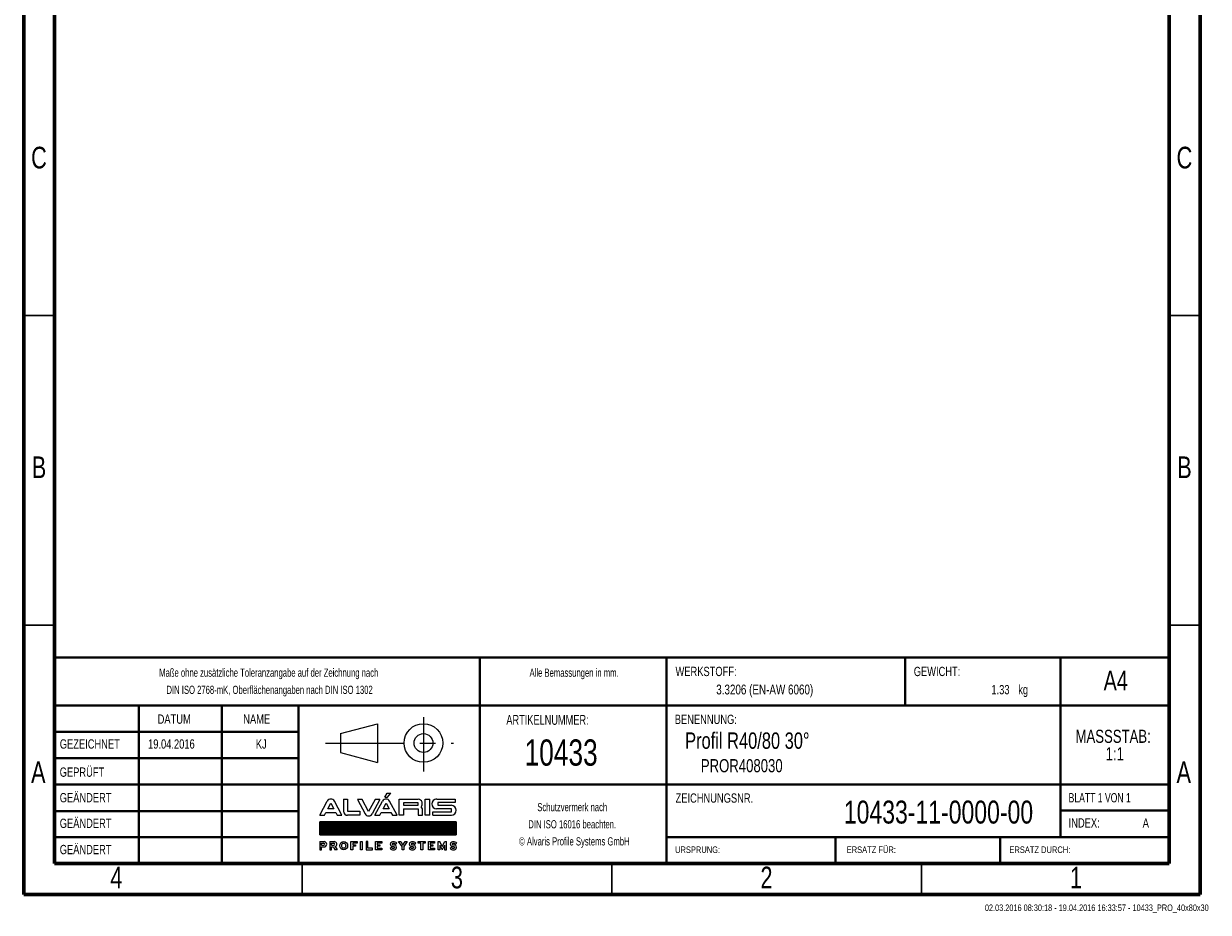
# Model space of a CAD drawing. Header units: millimetres. Extents: x 15 to 206, y 2 to 292.
# Tile 1 of 2: x 15 to 206, y 2 to 146. Entities that reach past the tile are written whole.
import ezdxf

# ---------------------------------------------------------------- set-up
doc = ezdxf.new("R2010")
doc.units = ezdxf.units.MM
doc.header["$PDSIZE"] = -1
doc.linetypes.add('CENTERX2', pattern=[20.32, 12.7, -2.54, 2.54, -2.54])
doc.layers.add('FORMAT', color=7, linetype='Continuous')
doc.layers.add('SLD-0', color=179, linetype='Continuous')
doc.styles.add('SLDTEXTSTYLE0', font='TXT', dxfattribs={"width": 0.75})
doc.styles.add('SLDTEXTSTYLE1', font='TXT', dxfattribs={"width": 0.692308})
doc.styles.add('SLDTEXTSTYLE2', font='TXT', dxfattribs={"width": 0.7})

# ---------------------------------------------------------------- blocks, each defined once
blk = doc.blocks.new('Block2')
at = {"color": 7, "linetype": 'CENTERX2', "lineweight": 0}
for p, q in [((289.49, 33.46), (289.49, 24.67)), ((273.66, 29.29), (294.36, 29.29))]:
    blk.add_line(p, q, dxfattribs=at)
at = {"color": 7, "linetype": 'Continuous', "lineweight": 0}
for p, q in [((276.07, 30.81), (282.06, 32.4)), ((276.07, 30.81), (276.07, 27.78)), ((282.06, 32.4), (282.06, 26.16)), ((276.07, 27.78), (282.06, 26.16))]:
    blk.add_line(p, q, dxfattribs=at)
for radius in [3.12, 1.52]:
    blk.add_circle((289.49, 29.29), radius, dxfattribs=at)
blk.add_attdef('AUTOATTR7', (0, 0), '', height=1, dxfattribs=at)
blk = doc.blocks.new('ALVARIS-LOGO_BL1')
at = {"layer": 'SLD-0', "color": 2, "linetype": 'Continuous'}
for p, q in [((-18.5, 130.5), (-6, 152.4)), ((-18.5, 130.5), (-2.9, 130.5)), ((-6, 152.4), (14.6, 152.4)), ((-2.9, 130.5), (14.6, 152.4)), ((-368.6, 33.5), (-327.7, 110.4)), ((-325.1, 67.6), (-308.8, 98.1)), ((-292.6, 67.6), (-325.1, 67.6)), ((-308.8, 98.1), (-292.6, 67.6)), ((-249, 33.5), (-289.9, 110.4)), ((-239.9, 121.2), (-218.3, 121.2)), ((-239.9, 121.2), (-239.9, 55)), ((-218.3, 121.2), (-218.3, 55)), ((-139.8, 117.8), (-165.3, 117.8)), ((-165.3, 117.8), (-124.3, 40.9)), ((-105.4, 53.2), (-139.8, 117.8)), ((-71, 117.8), (-105.4, 53.2)), ((-45.6, 117.8), (-86.5, 40.9)), ((-71.1, 33.5), (-30.2, 110.4)), ((-45.6, 117.8), (-71, 117.8)), ((-27.6, 67.6), (-11.3, 98.1)), ((4.9, 67.6), (-27.6, 67.6)), ((-11.3, 98.1), (4.9, 67.6)), ((48.5, 33.5), (7.6, 110.4)), ((59.3, 33.5), (59.3, 121.2)), ((59.3, 121.2), (161.1, 121.2)), ((82.2, 100.8), (82.2, 88)), ((161.1, 100.8), (82.2, 100.8)), ((82.2, 88), (161.1, 88)), ((82.2, 67.6), (82.2, 33.5)), ((82.2, 67.6), (161.1, 67.6)), ((161.1, 88), (161.1, 100.8)), ((161.1, 67.6), (161.1, 33.5)), ((184, 33.5), (184, 67.6)), ((198.5, 33.5), (198.5, 121.2)), ((198.5, 121.2), (224.9, 121.2)), ((224.9, 33.5), (224.9, 121.2)), ((260.8, 121.2), (359.8, 121.2)), ((341.3, 67.6), (260.8, 67.6)), ((359.8, 102.2), (267.3, 102.2)), ((267.3, 102.2), (267.3, 88)), ((267.3, 88), (340, 88)), ((341.3, 52.7), (341.3, 67.6)), ((359.8, 121.2), (359.8, 102.2)), ((-368.6, 33.5), (-343.2, 33.5)), ((-343.2, 33.5), (-335.2, 48.5)), ((-335.2, 48.5), (-282.4, 48.5)), ((-282.4, 48.5), (-274.4, 33.5)), ((-274.4, 33.5), (-249, 33.5)), ((-218.3, 55), (-151.8, 55)), ((-151.8, 33.5), (-218.3, 33.5)), ((-151.8, 55), (-151.8, 33.5)), ((-71.1, 33.5), (-45.7, 33.5)), ((-45.7, 33.5), (-37.7, 48.5)), ((-37.7, 48.5), (15.1, 48.5)), ((15.1, 48.5), (23.1, 33.5)), ((23.1, 33.5), (48.5, 33.5)), ((82.2, 33.5), (59.3, 33.5)), ((161.1, 33.5), (184, 33.5)), ((224.9, 33.5), (198.5, 33.5)), ((241.1, 33.5), (241.1, 52.7)), ((241.1, 52.7), (341.3, 52.7)), ((241.1, 33.5), (340, 33.5)), ((-368.6, -1.7), (365.4, -1.7)), ((-368.6, -72.5), (-368.6, -1.7)), ((365.4, -1.7), (-368.6, -1.7)), ((-368.6, -1.7), (-368.6, -72.5)), ((-368.6, -71.5), (-298.8, -1.7)), ((-368.6, -67.5), (-302.8, -1.7)), ((-368.6, -63.6), (-306.7, -1.7)), ((-368.6, -59.6), (-310.7, -1.7)), ((-368.6, -55.7), (-314.6, -1.7)), ((-368.6, -51.7), (-318.6, -1.7)), ((-368.6, -47.8), (-322.5, -1.7)), ((-368.6, -43.8), (-326.5, -1.7)), ((-368.6, -39.9), (-330.5, -1.7)), ((-368.6, -35.9), (-334.4, -1.7)), ((-368.6, -31.9), (-338.4, -1.7)), ((-368.6, -28), (-342.3, -1.7)), ((-368.6, -24), (-346.3, -1.7)), ((-368.6, -20.1), (-350.2, -1.7)), ((-368.6, -16.1), (-354.2, -1.7)), ((-368.6, -12.2), (-358.1, -1.7)), ((-368.6, -8.2), (-362.1, -1.7)), ((-368.6, -4.3), (-366, -1.7)), ((-365.7, -72.5), (-294.9, -1.7)), ((-361.7, -72.5), (-290.9, -1.7)), ((-357.8, -72.5), (-287, -1.7)), ((-353.8, -72.5), (-283, -1.7)), ((-349.8, -72.5), (-279.1, -1.7)), ((-345.9, -72.5), (-275.1, -1.7)), ((-341.9, -72.5), (-271.2, -1.7)), ((-338, -72.5), (-267.2, -1.7)), ((-334, -72.5), (-263.2, -1.7)), ((-330.1, -72.5), (-259.3, -1.7)), ((-326.1, -72.5), (-255.3, -1.7)), ((-322.2, -72.5), (-251.4, -1.7)), ((-318.2, -72.5), (-247.4, -1.7)), ((-314.3, -72.5), (-243.5, -1.7)), ((-310.3, -72.5), (-239.5, -1.7)), ((-306.4, -72.5), (-235.6, -1.7)), ((-302.4, -72.5), (-231.6, -1.7)), ((-298.5, -72.5), (-227.7, -1.7)), ((-294.5, -72.5), (-223.7, -1.7)), ((-290.5, -72.5), (-219.8, -1.7)), ((-286.6, -72.5), (-215.8, -1.7)), ((-282.6, -72.5), (-211.8, -1.7)), ((-278.7, -72.5), (-207.9, -1.7)), ((-274.7, -72.5), (-203.9, -1.7)), ((-270.8, -72.5), (-200, -1.7)), ((-266.8, -72.5), (-196, -1.7)), ((-262.9, -72.5), (-192.1, -1.7)), ((-258.9, -72.5), (-188.1, -1.7)), ((-255, -72.5), (-184.2, -1.7)), ((-251, -72.5), (-180.2, -1.7)), ((-247.1, -72.5), (-176.3, -1.7)), ((-243.1, -72.5), (-172.3, -1.7)), ((-239.2, -72.5), (-168.4, -1.7)), ((-235.2, -72.5), (-164.4, -1.7)), ((-231.2, -72.5), (-160.5, -1.7)), ((-227.3, -72.5), (-156.5, -1.7)), ((-223.3, -72.5), (-152.5, -1.7)), ((-219.4, -72.5), (-148.6, -1.7)), ((-215.4, -72.5), (-144.6, -1.7)), ((-211.5, -72.5), (-140.7, -1.7)), ((-207.5, -72.5), (-136.7, -1.7)), ((-203.6, -72.5), (-132.8, -1.7)), ((-199.6, -72.5), (-128.8, -1.7)), ((-195.7, -72.5), (-124.9, -1.7)), ((-191.7, -72.5), (-120.9, -1.7)), ((-187.8, -72.5), (-117, -1.7)), ((-183.8, -72.5), (-113, -1.7)), ((-179.8, -72.5), (-109.1, -1.7)), ((-175.9, -72.5), (-105.1, -1.7)), ((-171.9, -72.5), (-101.2, -1.7)), ((-168, -72.5), (-97.2, -1.7)), ((-164, -72.5), (-93.2, -1.7)), ((-160.1, -72.5), (-89.3, -1.7)), ((-156.1, -72.5), (-85.3, -1.7)), ((-152.2, -72.5), (-81.4, -1.7)), ((-148.2, -72.5), (-77.4, -1.7)), ((-144.3, -72.5), (-73.5, -1.7)), ((-140.3, -72.5), (-69.5, -1.7)), ((-136.4, -72.5), (-65.6, -1.7)), ((-132.4, -72.5), (-61.6, -1.7)), ((-128.5, -72.5), (-57.7, -1.7)), ((-124.5, -72.5), (-53.7, -1.7)), ((-120.5, -72.5), (-49.8, -1.7)), ((-116.6, -72.5), (-45.8, -1.7)), ((-112.6, -72.5), (-41.8, -1.7)), ((-108.7, -72.5), (-37.9, -1.7)), ((-104.7, -72.5), (-33.9, -1.7)), ((-100.8, -72.5), (-30, -1.7)), ((-96.8, -72.5), (-26, -1.7)), ((-92.9, -72.5), (-22.1, -1.7)), ((-88.9, -72.5), (-18.1, -1.7)), ((-85, -72.5), (-14.2, -1.7)), ((-81, -72.5), (-10.2, -1.7)), ((-77.1, -72.5), (-6.3, -1.7)), ((-73.1, -72.5), (-2.3, -1.7)), ((-69.2, -72.5), (1.6, -1.7)), ((-65.2, -72.5), (5.6, -1.7)), ((-61.2, -72.5), (9.5, -1.7)), ((-57.3, -72.5), (13.5, -1.7)), ((-53.3, -72.5), (17.5, -1.7)), ((-49.4, -72.5), (21.4, -1.7)), ((-45.4, -72.5), (25.4, -1.7)), ((-41.5, -72.5), (29.3, -1.7)), ((-37.5, -72.5), (33.3, -1.7)), ((-33.6, -72.5), (37.2, -1.7)), ((-29.6, -72.5), (41.2, -1.7)), ((-25.7, -72.5), (45.1, -1.7)), ((-21.7, -72.5), (49.1, -1.7)), ((-17.8, -72.5), (53, -1.7)), ((-13.8, -72.5), (57, -1.7)), ((-9.8, -72.5), (60.9, -1.7)), ((-5.9, -72.5), (64.9, -1.7)), ((-1.9, -72.5), (68.8, -1.7)), ((2, -72.5), (72.8, -1.7)), ((6, -72.5), (76.8, -1.7)), ((9.9, -72.5), (80.7, -1.7)), ((13.9, -72.5), (84.7, -1.7)), ((17.8, -72.5), (88.6, -1.7)), ((21.8, -72.5), (92.6, -1.7)), ((25.7, -72.5), (96.5, -1.7)), ((29.7, -72.5), (100.5, -1.7)), ((33.6, -72.5), (104.4, -1.7)), ((37.6, -72.5), (108.4, -1.7)), ((41.5, -72.5), (112.3, -1.7)), ((45.5, -72.5), (116.3, -1.7)), ((49.5, -72.5), (120.2, -1.7)), ((53.4, -72.5), (124.2, -1.7)), ((57.4, -72.5), (128.1, -1.7)), ((61.3, -72.5), (132.1, -1.7)), ((65.3, -72.5), (136.1, -1.7)), ((69.2, -72.5), (140, -1.7)), ((73.2, -72.5), (144, -1.7)), ((77.1, -72.5), (147.9, -1.7)), ((81.1, -72.5), (151.9, -1.7)), ((85, -72.5), (155.8, -1.7)), ((89, -72.5), (159.8, -1.7)), ((92.9, -72.5), (163.7, -1.7)), ((96.9, -72.5), (167.7, -1.7)), ((100.8, -72.5), (171.6, -1.7)), ((104.8, -72.5), (175.6, -1.7)), ((108.8, -72.5), (179.5, -1.7)), ((112.7, -72.5), (183.5, -1.7)), ((116.7, -72.5), (187.5, -1.7)), ((120.6, -72.5), (191.4, -1.7)), ((124.6, -72.5), (195.4, -1.7)), ((128.5, -72.5), (199.3, -1.7)), ((132.5, -72.5), (203.3, -1.7)), ((136.4, -72.5), (207.2, -1.7)), ((140.4, -72.5), (211.2, -1.7)), ((144.3, -72.5), (215.1, -1.7)), ((148.3, -72.5), (219.1, -1.7)), ((152.2, -72.5), (223, -1.7)), ((156.2, -72.5), (227, -1.7)), ((160.1, -72.5), (230.9, -1.7)), ((164.1, -72.5), (234.9, -1.7)), ((168.1, -72.5), (238.8, -1.7)), ((172, -72.5), (242.8, -1.7)), ((176, -72.5), (246.8, -1.7)), ((179.9, -72.5), (250.7, -1.7)), ((183.9, -72.5), (254.7, -1.7)), ((187.8, -72.5), (258.6, -1.7)), ((191.8, -72.5), (262.6, -1.7)), ((195.7, -72.5), (266.5, -1.7)), ((199.7, -72.5), (270.5, -1.7)), ((203.6, -72.5), (274.4, -1.7)), ((207.6, -72.5), (278.4, -1.7)), ((211.5, -72.5), (282.3, -1.7)), ((215.5, -72.5), (286.3, -1.7)), ((219.5, -72.5), (290.2, -1.7)), ((223.4, -72.5), (294.2, -1.7)), ((227.4, -72.5), (298.1, -1.7)), ((231.3, -72.5), (302.1, -1.7)), ((235.3, -72.5), (306.1, -1.7)), ((239.2, -72.5), (310, -1.7)), ((243.2, -72.5), (314, -1.7)), ((247.1, -72.5), (317.9, -1.7)), ((251.1, -72.5), (321.9, -1.7)), ((255, -72.5), (325.8, -1.7)), ((259, -72.5), (329.8, -1.7)), ((262.9, -72.5), (333.7, -1.7)), ((266.9, -72.5), (337.7, -1.7)), ((270.8, -72.5), (341.6, -1.7)), ((274.8, -72.5), (345.6, -1.7)), ((278.8, -72.5), (349.5, -1.7)), ((282.7, -72.5), (353.5, -1.7)), ((286.7, -72.5), (357.5, -1.7)), ((290.6, -72.5), (361.4, -1.7)), ((294.6, -72.5), (365.4, -1.7)), ((298.5, -72.5), (365.4, -5.6)), ((302.5, -72.5), (365.4, -9.5)), ((306.4, -72.5), (365.4, -13.5)), ((310.4, -72.5), (365.4, -17.4)), ((314.3, -72.5), (365.4, -21.4)), ((318.3, -72.5), (365.4, -25.3)), ((322.2, -72.5), (365.4, -29.3)), ((326.2, -72.5), (365.4, -33.2)), ((330.1, -72.5), (365.4, -37.2)), ((334.1, -72.5), (365.4, -41.1)), ((338.1, -72.5), (365.4, -45.1)), ((342, -72.5), (365.4, -49.1)), ((346, -72.5), (365.4, -53)), ((349.9, -72.5), (365.4, -57)), ((353.9, -72.5), (365.4, -60.9)), ((365.4, -1.7), (365.4, -72.5)), ((365.4, -72.5), (365.4, -1.7)), ((365.4, -72.5), (-368.6, -72.5)), ((-368.6, -72.5), (365.4, -72.5)), ((-368.6, -108.1), (-368.6, -152.4)), ((-368.6, -108.1), (-345.2, -108.1)), ((-359.4, -127.2), (-359.4, -117.3)), ((-359.4, -117.3), (-346.2, -117.3)), ((-359.4, -127.2), (-346.2, -127.2)), ((-314.5, -108.1), (-314.5, -152.4)), ((-314.5, -108.1), (-291.1, -108.1)), ((-305.3, -127.2), (-305.3, -117.3)), ((-305.3, -117.3), (-292, -117.3)), ((-305.3, -127.2), (-292, -127.2)), ((-200.9, -108.1), (-166.2, -108.1)), ((-200.9, -152.4), (-200.9, -108.1)), ((-166.2, -117.3), (-191.2, -117.3)), ((-191.2, -117.3), (-191.2, -124.8)), ((-191.2, -124.8), (-176.7, -124.8)), ((-176.7, -124.8), (-176.7, -133.5)), ((-166.2, -108.1), (-166.2, -117.3)), ((-149.7, -108.1), (-140, -108.1)), ((-149.7, -152.4), (-149.7, -108.1)), ((-140, -108.1), (-140, -152.4)), ((-119.3, -108.1), (-119.3, -152.4)), ((-109.6, -108.1), (-119.3, -108.1)), ((-109.6, -142.7), (-109.6, -108.1)), ((-68.9, -152.4), (-68.9, -108.1)), ((-68.9, -108.1), (-35, -108.1)), ((-35, -117.3), (-58.9, -117.3)), ((-58.9, -117.3), (-58.9, -124.8)), ((-58.9, -124.8), (-45.3, -124.8)), ((-45.3, -124.8), (-45.3, -132.9)), ((-35, -108.1), (-35, -117.3)), ((27, -126.1), (28.9, -126.1)), ((38.3, -122.2), (45.7, -116.2)), ((55.9, -108.1), (67.4, -108.1)), ((74.5, -135.1), (55.9, -108.1)), ((67.4, -108.1), (79.2, -127.4)), ((79.2, -127.4), (91, -108.1)), ((102.5, -108.1), (83.9, -135.1)), ((91, -108.1), (102.5, -108.1)), ((129.8, -126.1), (131.6, -126.1)), ((141.1, -122.2), (148.4, -116.2)), ((161.8, -117.3), (161.8, -108.1)), ((161.8, -108.1), (199.3, -108.1)), ((175.8, -117.3), (161.8, -117.3)), ((175.8, -152.4), (175.8, -117.3)), ((199.3, -117.3), (185.6, -117.3)), ((185.6, -117.3), (185.6, -152.4)), ((199.3, -108.1), (199.3, -117.3)), ((216.2, -152.4), (216.2, -108.1)), ((216.2, -108.1), (250.1, -108.1)), ((250.1, -117.3), (226.2, -117.3)), ((226.2, -117.3), (226.2, -124.8)), ((226.2, -124.8), (239.8, -124.8)), ((239.8, -124.8), (239.8, -132.9)), ((250.1, -108.1), (250.1, -117.3)), ((268.4, -152.4), (268.4, -108.1)), ((268.4, -108.1), (278, -108.1)), ((291.1, -134.4), (278, -108.1)), ((291.1, -134.4), (304.2, -108.1)), ((304.2, -108.1), (313.8, -108.1)), ((313.8, -152.4), (313.8, -108.1)), ((350, -126.1), (351.9, -126.1)), ((357.8, -72.5), (365.4, -64.9)), ((361.3, -122.2), (368.6, -116.2)), ((361.8, -72.5), (365.4, -68.8)), ((-368.6, -152.4), (-359.4, -152.4)), ((-359.4, -152.4), (-359.4, -136.5)), ((-359.4, -136.5), (-345.2, -136.5)), ((-314.5, -152.4), (-305.3, -152.4)), ((-305.3, -152.4), (-305.3, -136.5)), ((-305.3, -136.5), (-295.3, -136.5)), ((-295.3, -136.5), (-286.5, -152.4)), ((-275, -152.4), (-286.5, -152.4)), ((-284.6, -134.9), (-275, -152.4)), ((-191.2, -152.4), (-200.9, -152.4)), ((-176.7, -133.5), (-191.2, -133.5)), ((-191.2, -133.5), (-191.2, -152.4)), ((-140, -152.4), (-149.7, -152.4)), ((-119.3, -152.4), (-85.2, -152.4)), ((-85.2, -142.7), (-109.6, -142.7)), ((-85.2, -152.4), (-85.2, -142.7)), ((-35, -152.4), (-68.9, -152.4)), ((-45.3, -132.9), (-58.9, -132.9)), ((-58.9, -132.9), (-58.9, -142.7)), ((-58.9, -142.7), (-35, -142.7)), ((-35, -142.7), (-35, -152.4)), ((17.6, -139.1), (10.3, -145.2)), ((27, -135.3), (28.9, -135.3)), ((74.5, -152.4), (74.5, -135.1)), ((83.9, -152.4), (74.5, -152.4)), ((83.9, -135.1), (83.9, -152.4)), ((120.4, -139.1), (113, -145.2)), ((129.8, -135.3), (131.6, -135.3)), ((185.6, -152.4), (175.8, -152.4)), ((250.1, -152.4), (216.2, -152.4)), ((239.8, -132.9), (226.2, -132.9)), ((226.2, -132.9), (226.2, -142.7)), ((226.2, -142.7), (250.1, -142.7)), ((250.1, -142.7), (250.1, -152.4)), ((278.4, -152.4), (268.4, -152.4)), ((278.4, -127.9), (291.1, -152.4)), ((278.4, -127.9), (278.4, -152.4)), ((303.8, -127.9), (291.1, -152.4)), ((303.8, -127.9), (303.8, -152.4)), ((303.8, -152.4), (313.8, -152.4)), ((340.6, -139.1), (333.2, -145.2)), ((350, -135.3), (351.9, -135.3))]:
    blk.add_line(p, q, dxfattribs=at)
for centre, radius, start, end in [((-308.8, 99.3), 21.9, 30.42764, 149.57236), ((-11.3, 99.3), 21.9, 30.42764, 149.57236), ((156.9, 94.5), 27, 321.76228, 80.96222), ((161, 61.2), 23.9, 15.46235, 43.90993), ((262.3, 94.4), 26.9, 93.03544, 266.96456), ((338.1, 60.7), 27.3, 273.93117, 86.06883), ((-218.3, 55), 21.6, 180, 270), ((-105.4, 52), 21.9, 210.42764, 329.57236), ((-346.2, -122.3), 4.96, 270, 90), ((-345.2, -122.3), 14.2, 270, 90), ((-292, -122.3), 4.96, 270, 90), ((-291.1, -122.3), 14.2, 297.02151, 90), ((27, -134.2), 16.5, 46.72744, 90.01421), ((129.8, -134.2), 16.5, 46.72744, 90.01421), ((350, -134.2), 16.5, 46.72744, 90.01421), ((28.9, -127.2), 16.5, 226.72744, 270.01421), ((131.6, -127.2), 16.5, 226.72744, 270.01421), ((351.9, -127.2), 16.5, 226.72744, 270.01421)]:
    blk.add_arc(centre, radius, start, end, dxfattribs=at)
for centre, major_axis, ratio in [((-239.3, -130.2), (0, 22.2), 0.948396), ((-239.3, -130.1), (0, 13.9), 0.802774)]:
    blk.add_ellipse(centre, major_axis=major_axis, ratio=ratio, dxfattribs=at)
for centre, major_axis, ratio, start_param, end_param in [((27, -122.1), (-16.6, 0), 0.794296, 4.712389, 7.853982), ((27, -121.9), (-6.28, 0), 0.661774, 4.712389, 7.853982), ((27, -122.1), (-20.9, 0), 0.630369, 3.608164, 4.712389), ((28.9, -139.2), (16.6, 0), 0.794296, 4.712389, 7.853982), ((129.8, -122.1), (-16.6, 0), 0.794296, 4.712389, 7.853982), ((129.8, -121.9), (-6.28, 0), 0.661774, 4.712389, 7.853982), ((129.8, -122.1), (-20.9, 0), 0.630369, 3.608164, 4.712389), ((131.6, -139.2), (16.6, 0), 0.794296, 4.712389, 7.853982), ((350, -122.1), (-16.6, 0), 0.794296, 4.712389, 7.853982), ((350, -121.9), (-6.28, 0), 0.661774, 4.712389, 7.853982), ((350, -122.1), (-20.9, 0), 0.630369, 3.608164, 4.712389), ((351.9, -139.2), (16.6, 0), 0.794296, 4.712389, 7.853982), ((28.9, -139.2), (20.9, 0), 0.630369, 3.608164, 4.712389), ((28.9, -139.5), (6.28, 0), 0.661774, 4.712389, 7.853982), ((131.6, -139.2), (20.9, 0), 0.630369, 3.608164, 4.712389), ((131.6, -139.5), (6.28, 0), 0.661774, 4.712389, 7.853982), ((351.9, -139.2), (20.9, 0), 0.630369, 3.608164, 4.712389), ((351.9, -139.5), (6.28, 0), 0.661774, 4.712389, 7.853982)]:
    blk.add_ellipse(centre, major_axis=major_axis, ratio=ratio, start_param=start_param, end_param=end_param, dxfattribs=at)
blk = doc.blocks.new('SW_NOTE_0')
at = {"color": 0, "linetype": 'Continuous', "lineweight": 0, "char_height": 2.117, "attachment_point": 2, "style": 'SLDTEXTSTYLE0'}
for s, insert in [('MASSSTAB:', (6.98, 2.73)), ('1:1', (7.25, -0.09))]:
    blk.add_mtext(s, dxfattribs=dict(at, insert=insert))
blk = doc.blocks.new('SW_NOTE_1')
at = {"color": 0, "linetype": 'Continuous', "lineweight": 0, "char_height": 1.3229, "attachment_point": 2, "style": 'SLDTEXTSTYLE2'}
for s, insert in [('Schutzvermerk nach', (8.16, 1.71)), ('DIN ISO 16016 beachten.', (8.15, -1.06)), ('© Alvaris Profile Systems GmbH', (8.5, -3.82))]:
    blk.add_mtext(s, dxfattribs=dict(at, insert=insert))
blk = doc.blocks.new('SW_NOTE_2')
at = {"color": 0, "linetype": 'Continuous', "lineweight": 0, "char_height": 1.3229, "attachment_point": 2, "style": 'SLDTEXTSTYLE2'}
for s, insert in [('Maße ohne zusätzliche Toleranzangabe auf der Zeichnung nach', (25.55, 1.71)), ('DIN ISO 2768-mK, Oberflächenangaben nach DIN ISO 1302', (25.69, -1.06))]:
    blk.add_mtext(s, dxfattribs=dict(at, insert=insert))

msp = doc.modelspace()

# ---------------------------------------------------------------- linework, layer by layer
at = {"color": 7, "linetype": 'Continuous', "lineweight": 60}
for p, q in [((15, 292), (15, 5)), ((205, 5), (205, 292)), ((20, 10), (20, 287)), ((200, 287), (200, 10)), ((20, 10), (200, 10)), ((15, 5), (205, 5))]:
    msp.add_line(p, q, dxfattribs=at)
at = {"color": 7, "linetype": 'Continuous', "lineweight": 30}
for p, q in [((20, 98.5), (15, 98.5)), ((200, 98.5), (205, 98.5)), ((20, 48.5), (15, 48.5)), ((200, 48.5), (205, 48.5)), ((60, 10), (60, 5)), ((110, 10), (110, 5)), ((160, 10), (160, 5))]:
    msp.add_line(p, q, dxfattribs=at)
at = {"color": 7, "linetype": 'Continuous', "lineweight": 40}
for p, q in [((20, 65.25), (20, 10)), ((200, 43.26263), (20, 43.26263)), ((20, 43.26263), (20, 10)), ((88.6451, 35.5), (88.6451, 43.26263)), ((118.8, 35.5), (118.8, 43.26263)), ((157.35694, 35.5), (157.35694, 43.26263)), ((182.44322, 35.5), (182.44322, 43.26263)), ((118.8, 35.5), (20, 35.5)), ((33.59626, 35.5), (33.59626, 10)), ((46.99095, 35.5), (46.99095, 10)), ((59.40307, 35.5), (59.40307, 10)), ((88.6451, 10), (88.6451, 35.5)), ((118.8, 35.5), (118.8, 10)), ((182.44322, 35.5), (118.8, 35.5)), ((182.44322, 14.32499), (182.44322, 35.5)), ((200, 35.5), (182.44322, 35.5)), ((59.40307, 31.25), (20, 31.25)), ((59.40307, 27), (20, 27)), ((200, 22.74993), (20, 22.74993)), ((59.40307, 18.4748), (20, 18.4748)), ((200, 18.57499), (182.44322, 18.57499)), ((20, 14.25), (59.40307, 14.25)), ((200, 14.25), (118.8, 14.25)), ((146.12925, 10), (146.12925, 14.25)), ((172.68215, 10), (172.68215, 14.25))]:
    msp.add_line(p, q, dxfattribs=at)
at = {"color": 7, "linetype": 'Continuous', "lineweight": 0}
msp.add_line((118.8, 14.25), (200, 14.25), dxfattribs=at)
msp.add_point((200, 46.22437), dxfattribs=at)

# ---------------------------------------------------------------- block references
for name, p in [('SW_NOTE_2', (29.02392, 39.76652)), ('SW_NOTE_0', (183.97434, 28.86739)), ('SW_NOTE_1', (95.43601, 18.05494))]:
    msp.add_blockref(name, p, dxfattribs=at)
at = {"color": 7, "linetype": 'Continuous'}
msp.add_blockref('Block2', (-209.92668, 0.16446), dxfattribs=at)
at = {"layer": 'FORMAT', "xscale": 0.03, "yscale": 0.03, "zscale": 0.03}
msp.add_blockref('ALVARIS-LOGO_BL1', (73.86907, 16.77691), dxfattribs=at)

# ---------------------------------------------------------------- texts
at = {"color": 7, "linetype": 'Continuous', "lineweight": 0}
for s, insert, char_height, attachment_point, style in [('C', (17.46354, 125.73191), 3.5, 2, 'SLDTEXTSTYLE0'), ('C', (202.46354, 125.73191), 3.5, 2, 'SLDTEXTSTYLE0'), ('B', (17.47326, 75.73191), 3.5, 2, 'SLDTEXTSTYLE0'), ('B', (202.47326, 75.73191), 3.5, 2, 'SLDTEXTSTYLE0'), ('Alle Bemassungen in mm.', (103.89411, 41.47184), 1.3229167, 2, 'SLDTEXTSTYLE2'), ('WERKSTOFF:', (120.27415, 41.76117), 1.5, 1, 'SLDTEXTSTYLE0'), ('GEWICHT:', (158.75324, 41.75975), 1.4986, 1, 'SLDTEXTSTYLE0'), ('A4', (191.3663, 41.1278), 3.175, 2, 'SLDTEXTSTYLE0'), ('3.3206 (EN-AW 6060)', (142.51241, 38.88658), 1.5875, 3, 'SLDTEXTSTYLE0'), ('1.33', (174.21353, 38.82314), 1.4986, 3, 'SLDTEXTSTYLE0'), ('kg', (175.62703, 38.82314), 1.4986, 1, 'SLDTEXTSTYLE0'), ('DATUM', (36.63348, 34.06587), 1.5, 1, 'SLDTEXTSTYLE0'), ('NAME', (50.4629, 34.06587), 1.5, 1, 'SLDTEXTSTYLE0'), ('ARTIKELNUMMER:', (99.59747, 33.98089), 1.5875, 2, 'SLDTEXTSTYLE2'), ('BENENNUNG:', (120.15623, 34.02469), 1.5, 1, 'SLDTEXTSTYLE0'), ('Profil R40/80 30°', (121.82613, 31.16246), 2.6458333, 1, 'SLDTEXTSTYLE0'), ('GEZEICHNET', (20.83038, 30.04778), 1.5, 1, 'SLDTEXTSTYLE0'), ('19.04.2016', (35.08983, 30.04778), 1.5, 1, 'SLDTEXTSTYLE0'), ('KJ', (53.36823, 30.04778), 1.5, 2, 'SLDTEXTSTYLE0'), ('10433', (95.89659, 30.03102), 4.233333, 1, 'SLDTEXTSTYLE0'), ('PROR408030', (124.36046, 26.85333), 2.116667, 1, 'SLDTEXTSTYLE0'), ('A', (17.36024, 26.48191), 3.5, 2, 'SLDTEXTSTYLE0'), ('GEPRÜFT', (20.81916, 25.50466), 1.5, 1, 'SLDTEXTSTYLE0'), ('A', (202.36024, 26.48191), 3.5, 2, 'SLDTEXTSTYLE0'), ('GEÄNDERT', (20.82159, 21.37966), 1.5, 1, 'SLDTEXTSTYLE0'), ('ZEICHNUNGSNR.', (120.27871, 21.31729), 1.5, 1, 'SLDTEXTSTYLE0'), ('BLATT 1 VON 1', (183.76517, 21.36719), 1.5, 1, 'SLDTEXTSTYLE1'), ('10433-11-0000-00', (178.02961, 20.15385), 3.7041667, 3, 'SLDTEXTSTYLE0'), ('GEÄNDERT', (20.82159, 17.23894), 1.5, 1, 'SLDTEXTSTYLE0'), ('INDEX:', (183.76517, 17.30373), 1.5, 1, 'SLDTEXTSTYLE0'), ('A', (195.72657, 17.30373), 1.5, 1, 'SLDTEXTSTYLE0'), ('GEÄNDERT', (20.82159, 13.00391), 1.5, 1, 'SLDTEXTSTYLE0'), ('URSPRUNG:', (120.20209, 12.75607), 1.058333, 1, 'SLDTEXTSTYLE0'), ('ERSATZ FÜR:', (147.92219, 12.75607), 1.0583333, 1, 'SLDTEXTSTYLE0'), ('ERSATZ DURCH:', (174.20409, 12.75607), 1.0583333, 1, 'SLDTEXTSTYLE0'), ('4', (29.96476, 9.48191), 3.5, 2, 'SLDTEXTSTYLE0'), ('3', (84.96476, 9.48191), 3.5, 2, 'SLDTEXTSTYLE0'), ('2', (134.96476, 9.48191), 3.5, 2, 'SLDTEXTSTYLE0'), ('1', (184.96476, 9.48191), 3.5, 2, 'SLDTEXTSTYLE0'), ('02.03.2016 08:30:18 - 19.04.2016 16:33:57 - 10433_PRO_40x80x30', (206.39359, 3.37949), 1.0583333, 3, 'SLDTEXTSTYLE2')]:
    msp.add_mtext(s, dxfattribs=dict(at, insert=insert, char_height=char_height, attachment_point=attachment_point, style=style))

doc.saveas('drawing.dxf')
